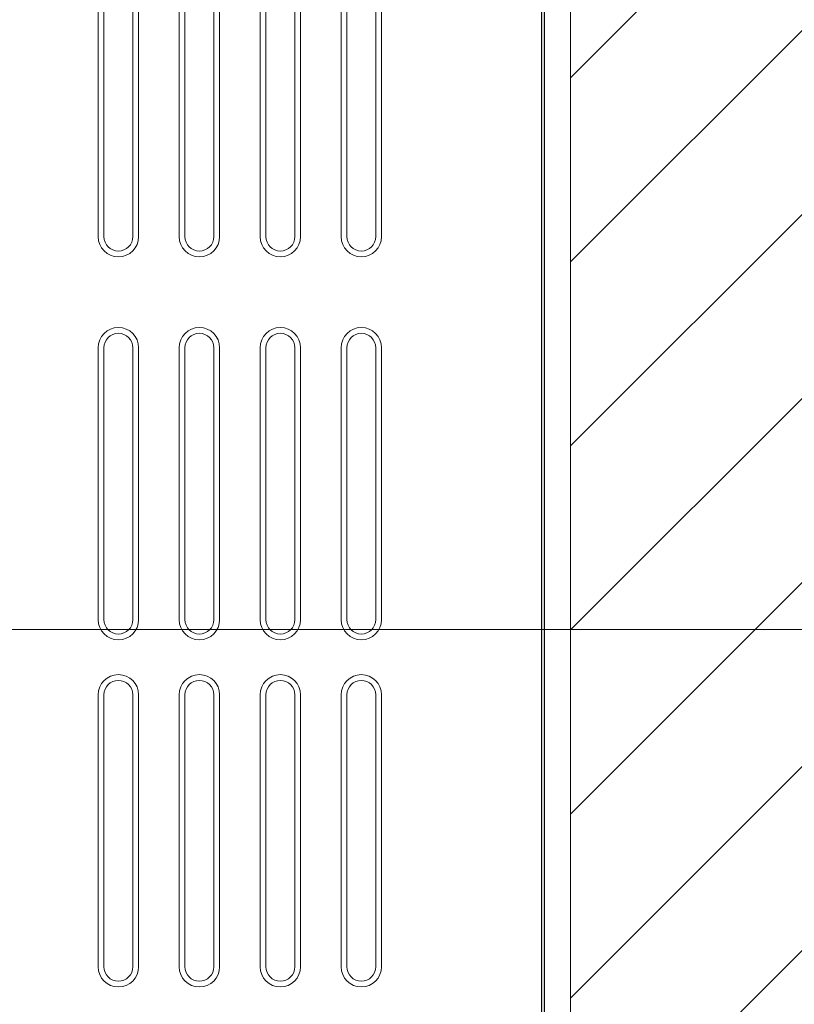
# Model space of a CAD drawing. Header units: metres. Extents: x 2.5 to 42.1, y -73.7 to -48.4.
# Tile 21 of 256: x 10.769 to 11.438, y -66.722 to -65.87. Entities that reach past the tile are written whole.
import ezdxf

# ---------------------------------------------------------------- set-up
doc = ezdxf.new("R2010")
doc.units = ezdxf.units.M
for name, color, linetype, lineweight in [('A-GENM', 7, 'Continuous', 18), ('A-WALL', 7, 'Continuous', 18), ('A-WALL-PATT', 7, 'Continuous', 18), ('G-ANNO-SYMB', 7, 'Continuous', 9)]:
    doc.layers.add(name, color=color, linetype=linetype, lineweight=lineweight)

# ---------------------------------------------------------------- blocks, each defined once
blk = doc.blocks.new('_ARQPWR_ACS Piso tátil direcional - 30 cm Inox-7195131-TÉRREO _0_32m')
at = {"layer": 'A-GENM', "color": 253, "true_color": 0xaaaaaa}
for p, q in [((-0.1175, 0.1225), (0.1175, 0.1225)), ((0.1175, 0.1175), (-0.1175, 0.1175)), ((-0.1175, 0.0925), (0.1175, 0.0925)), ((0.1175, 0.0875), (-0.1175, 0.0875)), ((-0.1175, 0.0525), (0.1175, 0.0525)), ((0.1175, 0.0475), (-0.1175, 0.0475)), ((-0.1175, 0.0225), (0.1175, 0.0225)), ((0.1175, 0.0175), (-0.1175, 0.0175)), ((-0.1175, -0.0175), (0.1175, -0.0175)), ((0.1175, -0.0225), (-0.1175, -0.0225)), ((-0.1175, -0.0475), (0.1175, -0.0475)), ((0.1175, -0.0525), (-0.1175, -0.0525)), ((-0.1175, -0.0875), (0.1175, -0.0875)), ((0.1175, -0.0925), (-0.1175, -0.0925)), ((-0.1175, -0.1175), (0.1175, -0.1175)), ((0.1175, -0.1225), (-0.1175, -0.1225))]:
    blk.add_line(p, q, dxfattribs=at)
for centre, radius, start, end in [((-0.1175, 0.105), 0.0175, 90, 270), ((0.1175, 0.105), 0.0175, 270, 90), ((-0.1175, 0.105), 0.0125, 90, 270), ((0.1175, 0.105), 0.0125, 270, 90), ((-0.1175, 0.035), 0.0175, 90, 270), ((0.1175, 0.035), 0.0175, 270, 90), ((-0.1175, 0.035), 0.0125, 90, 270), ((0.1175, 0.035), 0.0125, 270, 90), ((-0.1175, -0.035), 0.0175, 90, 270), ((-0.1175, -0.035), 0.0125, 90, 270), ((0.1175, -0.035), 0.0175, 270, 90), ((0.1175, -0.035), 0.0125, 270, 90), ((-0.1175, -0.105), 0.0175, 90, 270), ((-0.1175, -0.105), 0.0125, 90, 270), ((0.1175, -0.105), 0.0175, 270, 90), ((0.1175, -0.105), 0.0125, 270, 90)]:
    blk.add_arc(centre, radius, start, end, dxfattribs=at)
blk = doc.blocks.new('4 GRE - ESCOLA DE CINEMA E AUDIOVISUAL CINE REX R07_rvt-1-TÉRREO _0_32m')
at = {"layer": 'A-WALL-PATT', "true_color": 0xd4d4d4}
h = blk.add_hatch(dxfattribs=at)
h.set_pattern_fill('FP_9', color=254, style=0, pattern_type=2)
h.set_pattern_definition([(50, (21.555, -62.929), (0.546555, -0.047815), [0.05715, -0.62865]), (355, (21.555, -62.929), (-0.105728, 0.573166), [0.04572, -0.50292]), (100.451, (21.601, -62.933), (0.440828, 0.52535), [0.04857, -0.53427]), (46.184, (21.555, -62.776), (0.813237, -0.12613), [0.08573, -0.94298]), (96.636, (21.623, -62.787), (0.71221, 0.742287), [0.07286, -0.80141]), (351.184, (21.555, -62.776), (0.712217, 0.742274), [0.06858, -0.75438]), (21, (21.631, -62.814), (0.454846, -0.306795), [0.05715, -0.62865]), (326, (21.631, -62.814), (0.185405, 0.55256), [0.04572, -0.50292]), (71.451, (21.669, -62.84), (0.64025, 0.245763), [0.04857, -0.53427]), (37.5, (21.555, -62.929), (0.009261, 0.2536672), [0.02515, -0.47168, 0.02515, -0.48539, -0.50482]), (37.5, (21.555, -62.929), (0.009261, 0.2536672), [-1.007, 0.02515, -0.47968]), (7.5, (21.555, -62.929), (0.200456, 0.300546), [0.02515, -0.26594, 0.02515, -0.46025, -0.1924]), (7.5, (21.555, -62.929), (0.200456, 0.300546), [-0.77648, 0.02515, -0.16726]), (327.5, (21.385, -62.929), (0.4067682, -0.0171882), [0.02515, -0.16535, 0.02515, -0.56921, -0.78867]), (327.5, (21.385, -62.929), (0.4067682, -0.0171882), [-0.78486, 0.02515, -0.76352]), (317.5, (21.309, -62.929), (0.444383, 0.076279), [0.02515, -0.2225, 0.02515, -0.36957, -0.56007]), (317.5, (21.309, -62.929), (0.444383, 0.076279), [-0.64237, 0.02515, -0.53492])])
h.paths.add_polyline_path([(11.22229, -71.47194), (11.22229, -70.14548), (11.21979, -70.14548), (11.21979, -71.47194)])
h.paths.add_polyline_path([(11.22229, -68.48548), (11.22229, -68.38012), (11.21979, -68.38012), (11.21979, -68.48548)])
h.paths.add_polyline_path([(11.22229, -67.88512), (11.22229, -65.57194), (11.21979, -65.57194), (11.21979, -67.88512)])
h.paths.add_polyline_path([(11.22229, -63.72095), (11.22229, -58.89194), (11.21979, -58.89194), (11.21979, -63.72095)])
h.paths.add_polyline_path([(11.22229, -57.58843), (11.22229, -54.34004), (11.21979, -54.34004), (11.21979, -57.58843)])
h.paths.add_polyline_path([(11.21979, -54.33154), (11.22229, -54.33154), (11.22229, -54.16154), (11.21979, -54.16154), (11.21979, -54.32833)])
h = blk.add_hatch(dxfattribs=at)
h.set_pattern_fill('FP_10', color=254, style=0, pattern_type=2)
h.set_pattern_definition([(45, (21.555, -62.929), (-0.0795495, 0.0795495), [])])
h.paths.add_polyline_path([(11.69479, -71.49694), (11.69479, -70.14548), (11.24479, -70.14548), (11.24479, -71.49694), (11.44374, -71.49694)])
h.paths.add_polyline_path([(11.28891, -68.48548), (11.69479, -68.48548), (11.69479, -65.57194), (11.24479, -65.57194), (11.24479, -68.48548)])
h.paths.add_polyline_path([(11.24479, -63.72095), (11.69479, -63.72095), (11.69479, -58.89194), (11.24479, -58.89194), (11.24479, -63.63911)])
h.paths.add_polyline_path([(11.24479, -57.58843), (11.69479, -57.58843), (11.69479, -54.16004), (11.24479, -54.16004), (11.24479, -57.49796)])
at = {"layer": 'A-WALL', "color": 253, "true_color": 0xaaaaaa}
for p, q in [((11.21979, -65.57194), (11.21979, -68.48548)), ((11.22229, -67.88512), (11.22229, -65.57194)), ((11.24479, -67.90762), (11.24479, -65.57194))]:
    blk.add_line(p, q, dxfattribs=at)
at = {"layer": 'A-GENM', "color": 253, "lineweight": 18, "true_color": 0xaaaaaa, "rotation": 89.9999999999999}
for p in [(10.959, -65.94043), (10.959, -66.27154), (10.959, -66.57154)]:
    blk.add_blockref('_ARQPWR_ACS Piso tátil direcional - 30 cm Inox-7195131-TÉRREO _0_32m', p, dxfattribs=at)

msp = doc.modelspace()

# ---------------------------------------------------------------- linework, layer by layer
at = {"layer": 'G-ANNO-SYMB'}
msp.add_line((4.11777, -66.39758), (40.63056, -66.39758), dxfattribs=at)

# ---------------------------------------------------------------- block references
at = {"lineweight": 5}
msp.add_blockref('4 GRE - ESCOLA DE CINEMA E AUDIOVISUAL CINE REX R07_rvt-1-TÉRREO _0_32m', (0, 0), dxfattribs=at)

doc.saveas('drawing.dxf')
